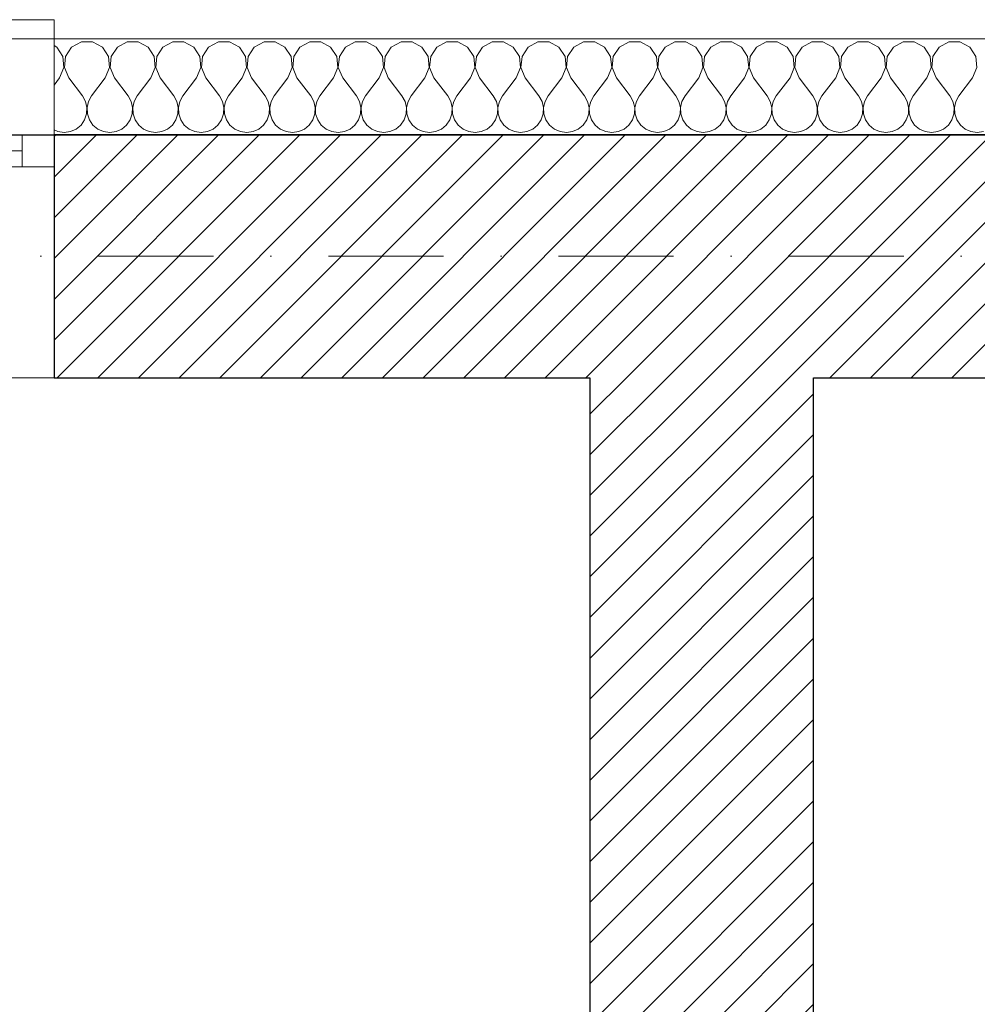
# Model space of a CAD drawing. Header units: millimetres. Extents: x -140780 to 266886, y -104422 to 233759.
# Tile 44 of 104: x 204073 to 205572, y 120165 to 121706. Entities that reach past the tile are written whole.
import ezdxf

# ---------------------------------------------------------------- set-up
doc = ezdxf.new("R2010")
doc.units = ezdxf.units.MM
doc.header["$MEASUREMENT"] = 0
doc.linetypes.add('Kropki i Kreski', pattern=[360, 180, -90, 0, -90])
for name, color, linetype in [('Konstrukcja - Siatki mod', 7, 'Continuous'), ('KR_INW', 7, 'Continuous'), ('NAPIS_SODON', 7, 'Continuous')]:
    doc.layers.add(name, color=color, linetype=linetype)
doc.layers.add('Konstrukcja - Siatki mod_Nr_pióra__48', color=7, linetype='Continuous', lineweight=15, true_color=0xa80f02)
doc.layers.add('KR_INW_Nr_pióra__102', color=7, linetype='Continuous', lineweight=5, true_color=0xcccccc)
for name, color, linetype, lineweight in [('KR_INW_Nr_pióra__101', 252, 'Continuous', 5), ('KR_INW_Nr_pióra__27', 7, 'Continuous', 25), ('KR_INW_Nr_pióra__47', 7, 'Continuous', 15), ('NAPIS_SODON_Nr_pióra__1', 7, 'Continuous', 13), ('NAPIS_SODON_Nr_pióra__121', 255, 'Continuous', 0), ('Okna ArchiCADa_Nr_pióra__1', 7, 'Continuous', 13)]:
    doc.layers.add(name, color=color, linetype=linetype, lineweight=lineweight)
pattern_1 = [(45, (0, 0), (-31.819804, 31.819804), [])]

# ---------------------------------------------------------------- blocks, each defined once
blk = doc.blocks.new('Strop_1', base_point=(179225, 121523.3))
at = {"layer": 'NAPIS_SODON_Nr_pióra__1', "linetype": 'Continuous', "flags": 128}
blk.add_lwpolyline([(179225, 121523.3), (179225.9, 107003.8), (250898.3, 107008.3), (250897.4, 121527.8)], close=True, dxfattribs=at)
blk = doc.blocks.new('Strop_2', base_point=(188316, 115154.1))
at = {"layer": 'NAPIS_SODON_Nr_pióra__121', "linetype": 'Continuous', "flags": 128}
blk.add_lwpolyline([(188316, 115154.1), (204667.3, 115154.1), (205241.5, 115154.1), (205242.2, 115154.1), (205242.2, 115394.1), (205241.5, 115154.1), (205174.5, 117823.2), (205315.4, 117824.8), (205315.4, 121145.6), (224463.2, 121145.6)], dxfattribs=at)
blk = doc.blocks.new('*X110')
at = {"layer": 'KR_INW_Nr_pióra__102', "linetype": 'Continuous'}
for p, q in [((204131.2, 121662.7), (204126.9, 121665)), ((204169.9, 121670.9), (204154.5, 121662.7)), ((204187.3, 121670.9), (204169.9, 121670.9)), ((204202.6, 121662.7), (204187.3, 121670.9)), ((204241.3, 121670.9), (204226, 121662.7)), ((204258.7, 121670.9), (204241.3, 121670.9)), ((204274, 121662.7), (204258.7, 121670.9)), ((204312.7, 121670.9), (204297.4, 121662.7)), ((204330.1, 121670.9), (204312.7, 121670.9)), ((204345.5, 121662.7), (204330.1, 121670.9)), ((204384.2, 121670.9), (204368.8, 121662.7)), ((204401.6, 121670.9), (204384.2, 121670.9)), ((204416.9, 121662.7), (204401.6, 121670.9)), ((204455.6, 121670.9), (204440.3, 121662.7)), ((204473, 121670.9), (204455.6, 121670.9)), ((204488.3, 121662.7), (204473, 121670.9)), ((204527, 121670.9), (204511.7, 121662.7)), ((204544.4, 121670.9), (204527, 121670.9)), ((204559.7, 121662.7), (204544.4, 121670.9)), ((204598.4, 121670.9), (204583.1, 121662.7)), ((204615.8, 121670.9), (204598.4, 121670.9)), ((204631.2, 121662.7), (204615.8, 121670.9)), ((204669.9, 121670.9), (204654.5, 121662.7)), ((204687.3, 121670.9), (204669.9, 121670.9)), ((204702.6, 121662.7), (204687.3, 121670.9)), ((204741.3, 121670.9), (204726, 121662.7)), ((204758.7, 121670.9), (204741.3, 121670.9)), ((204774, 121662.7), (204758.7, 121670.9)), ((204812.7, 121670.9), (204797.4, 121662.7)), ((204830.1, 121670.9), (204812.7, 121670.9)), ((204845.5, 121662.7), (204830.1, 121670.9)), ((204884.2, 121670.9), (204868.8, 121662.7)), ((204901.6, 121670.9), (204884.2, 121670.9)), ((204916.9, 121662.7), (204901.6, 121670.9)), ((204955.6, 121670.9), (204940.3, 121662.7)), ((204973, 121670.9), (204955.6, 121670.9)), ((204988.3, 121662.7), (204973, 121670.9)), ((205027, 121670.9), (205011.7, 121662.7)), ((205044.4, 121670.9), (205027, 121670.9)), ((205059.7, 121662.7), (205044.4, 121670.9)), ((205098.4, 121670.9), (205083.1, 121662.7)), ((205115.8, 121670.9), (205098.4, 121670.9)), ((205131.2, 121662.7), (205115.8, 121670.9)), ((205169.9, 121670.9), (205154.5, 121662.7)), ((205187.3, 121670.9), (205169.9, 121670.9)), ((205202.6, 121662.7), (205187.3, 121670.9)), ((205241.3, 121670.9), (205226, 121662.7)), ((205258.7, 121670.9), (205241.3, 121670.9)), ((205274, 121662.7), (205258.7, 121670.9)), ((205312.7, 121670.9), (205297.4, 121662.7)), ((205330.1, 121670.9), (205312.7, 121670.9)), ((205345.5, 121662.7), (205330.1, 121670.9)), ((205384.2, 121670.9), (205368.8, 121662.7)), ((205401.6, 121670.9), (205384.2, 121670.9)), ((205416.9, 121662.7), (205401.6, 121670.9)), ((205455.6, 121670.9), (205440.3, 121662.7)), ((205473, 121670.9), (205455.6, 121670.9)), ((205488.3, 121662.7), (205473, 121670.9)), ((205527, 121670.9), (205511.7, 121662.7)), ((205544.4, 121670.9), (205527, 121670.9)), ((205559.7, 121662.7), (205544.4, 121670.9)), ((204140.8, 121648.2), (204131.2, 121662.7)), ((204142.4, 121630.9), (204140.8, 121648.2)), ((204144.9, 121648.2), (204143.3, 121630.9)), ((204154.5, 121662.7), (204144.9, 121648.2)), ((204212.2, 121648.2), (204202.6, 121662.7)), ((204213.9, 121630.9), (204212.2, 121648.2)), ((204216.3, 121648.2), (204214.7, 121630.9)), ((204226, 121662.7), (204216.3, 121648.2)), ((204283.7, 121648.2), (204274, 121662.7)), ((204285.3, 121630.9), (204283.7, 121648.2)), ((204287.8, 121648.2), (204286.1, 121630.9)), ((204297.4, 121662.7), (204287.8, 121648.2)), ((204355.1, 121648.2), (204345.5, 121662.7)), ((204356.7, 121630.9), (204355.1, 121648.2)), ((204359.2, 121648.2), (204357.6, 121630.9)), ((204368.8, 121662.7), (204359.2, 121648.2)), ((204426.5, 121648.2), (204416.9, 121662.7)), ((204428.2, 121630.9), (204426.5, 121648.2)), ((204430.6, 121648.2), (204429, 121630.9)), ((204440.3, 121662.7), (204430.6, 121648.2)), ((204497.9, 121648.2), (204488.3, 121662.7)), ((204499.6, 121630.9), (204497.9, 121648.2)), ((204502.1, 121648.2), (204500.4, 121630.9)), ((204511.7, 121662.7), (204502.1, 121648.2)), ((204569.4, 121648.2), (204559.7, 121662.7)), ((204571, 121630.9), (204569.4, 121648.2)), ((204573.5, 121648.2), (204571.8, 121630.9)), ((204583.1, 121662.7), (204573.5, 121648.2)), ((204640.8, 121648.2), (204631.2, 121662.7)), ((204642.4, 121630.9), (204640.8, 121648.2)), ((204644.9, 121648.2), (204643.3, 121630.9)), ((204654.5, 121662.7), (204644.9, 121648.2)), ((204712.2, 121648.2), (204702.6, 121662.7)), ((204713.9, 121630.9), (204712.2, 121648.2)), ((204716.3, 121648.2), (204714.7, 121630.9)), ((204726, 121662.7), (204716.3, 121648.2)), ((204783.7, 121648.2), (204774, 121662.7)), ((204785.3, 121630.9), (204783.7, 121648.2)), ((204787.8, 121648.2), (204786.1, 121630.9)), ((204797.4, 121662.7), (204787.8, 121648.2)), ((204855.1, 121648.2), (204845.5, 121662.7)), ((204856.7, 121630.9), (204855.1, 121648.2)), ((204859.2, 121648.2), (204857.6, 121630.9)), ((204868.8, 121662.7), (204859.2, 121648.2)), ((204926.5, 121648.2), (204916.9, 121662.7)), ((204928.2, 121630.9), (204926.5, 121648.2)), ((204930.6, 121648.2), (204929, 121630.9)), ((204940.3, 121662.7), (204930.6, 121648.2)), ((204997.9, 121648.2), (204988.3, 121662.7)), ((204999.6, 121630.9), (204997.9, 121648.2)), ((205002.1, 121648.2), (205000.4, 121630.9)), ((205011.7, 121662.7), (205002.1, 121648.2)), ((205069.4, 121648.2), (205059.7, 121662.7)), ((205071, 121630.9), (205069.4, 121648.2)), ((205073.5, 121648.2), (205071.8, 121630.9)), ((205083.1, 121662.7), (205073.5, 121648.2)), ((205140.8, 121648.2), (205131.2, 121662.7)), ((205142.4, 121630.9), (205140.8, 121648.2)), ((205144.9, 121648.2), (205143.3, 121630.9)), ((205154.5, 121662.7), (205144.9, 121648.2)), ((205212.2, 121648.2), (205202.6, 121662.7)), ((205213.9, 121630.9), (205212.2, 121648.2)), ((205216.3, 121648.2), (205214.7, 121630.9)), ((205226, 121662.7), (205216.3, 121648.2)), ((205283.7, 121648.2), (205274, 121662.7)), ((205285.3, 121630.9), (205283.7, 121648.2)), ((205287.8, 121648.2), (205286.1, 121630.9)), ((205297.4, 121662.7), (205287.8, 121648.2)), ((205355.1, 121648.2), (205345.5, 121662.7)), ((205356.7, 121630.9), (205355.1, 121648.2)), ((205359.2, 121648.2), (205357.6, 121630.9)), ((205368.8, 121662.7), (205359.2, 121648.2)), ((205426.5, 121648.2), (205416.9, 121662.7)), ((205428.2, 121630.9), (205426.5, 121648.2)), ((205430.6, 121648.2), (205429, 121630.9)), ((205440.3, 121662.7), (205430.6, 121648.2)), ((205497.9, 121648.2), (205488.3, 121662.7)), ((205499.6, 121630.9), (205497.9, 121648.2)), ((205502.1, 121648.2), (205500.4, 121630.9)), ((205511.7, 121662.7), (205502.1, 121648.2)), ((205569.4, 121648.2), (205559.7, 121662.7)), ((205571, 121630.9), (205569.4, 121648.2)), ((204135.7, 121614.9), (204142.4, 121630.9)), ((204143.3, 121630.9), (204150, 121614.9)), ((204207.1, 121614.9), (204213.9, 121630.9)), ((204214.7, 121630.9), (204221.4, 121614.9)), ((204278.6, 121614.9), (204285.3, 121630.9)), ((204286.1, 121630.9), (204292.9, 121614.9)), ((204350, 121614.9), (204356.7, 121630.9)), ((204357.6, 121630.9), (204364.3, 121614.9)), ((204421.4, 121614.9), (204428.2, 121630.9)), ((204429, 121630.9), (204435.7, 121614.9)), ((204492.9, 121614.9), (204499.6, 121630.9)), ((204500.4, 121630.9), (204507.1, 121614.9)), ((204564.3, 121614.9), (204571, 121630.9)), ((204571.8, 121630.9), (204578.6, 121614.9)), ((204635.7, 121614.9), (204642.4, 121630.9)), ((204643.3, 121630.9), (204650, 121614.9)), ((204707.1, 121614.9), (204713.9, 121630.9)), ((204714.7, 121630.9), (204721.4, 121614.9)), ((204778.6, 121614.9), (204785.3, 121630.9)), ((204786.1, 121630.9), (204792.9, 121614.9)), ((204850, 121614.9), (204856.7, 121630.9)), ((204857.6, 121630.9), (204864.3, 121614.9)), ((204921.4, 121614.9), (204928.2, 121630.9)), ((204929, 121630.9), (204935.7, 121614.9)), ((204992.9, 121614.9), (204999.6, 121630.9)), ((205000.4, 121630.9), (205007.1, 121614.9)), ((205064.3, 121614.9), (205071, 121630.9)), ((205071.8, 121630.9), (205078.6, 121614.9)), ((205135.7, 121614.9), (205142.4, 121630.9)), ((205143.3, 121630.9), (205150, 121614.9)), ((205207.1, 121614.9), (205213.9, 121630.9)), ((205214.7, 121630.9), (205221.4, 121614.9)), ((205278.6, 121614.9), (205285.3, 121630.9)), ((205286.1, 121630.9), (205292.9, 121614.9)), ((205350, 121614.9), (205356.7, 121630.9)), ((205357.6, 121630.9), (205364.3, 121614.9)), ((205421.4, 121614.9), (205428.2, 121630.9)), ((205429, 121630.9), (205435.7, 121614.9)), ((205492.9, 121614.9), (205499.6, 121630.9)), ((205500.4, 121630.9), (205507.1, 121614.9)), ((205564.3, 121614.9), (205571, 121630.9)), ((204135.7, 121614.9), (204126.9, 121603.2)), ((204150, 121614.9), (204171.4, 121586.3)), ((204207.1, 121614.9), (204185.7, 121586.3)), ((204221.4, 121614.9), (204242.9, 121586.3)), ((204278.6, 121614.9), (204257.1, 121586.3)), ((204292.9, 121614.9), (204314.3, 121586.3)), ((204350, 121614.9), (204328.6, 121586.3)), ((204364.3, 121614.9), (204385.7, 121586.3)), ((204421.4, 121614.9), (204400, 121586.3)), ((204435.7, 121614.9), (204457.1, 121586.3)), ((204492.9, 121614.9), (204471.4, 121586.3)), ((204507.1, 121614.9), (204528.6, 121586.3)), ((204564.3, 121614.9), (204542.9, 121586.3)), ((204578.6, 121614.9), (204600, 121586.3)), ((204635.7, 121614.9), (204614.3, 121586.3)), ((204650, 121614.9), (204671.4, 121586.3)), ((204707.1, 121614.9), (204685.7, 121586.3)), ((204721.4, 121614.9), (204742.9, 121586.3)), ((204778.6, 121614.9), (204757.1, 121586.3)), ((204792.9, 121614.9), (204814.3, 121586.3)), ((204850, 121614.9), (204828.6, 121586.3)), ((204864.3, 121614.9), (204885.7, 121586.3)), ((204921.4, 121614.9), (204900, 121586.3)), ((204935.7, 121614.9), (204957.1, 121586.3)), ((204992.9, 121614.9), (204971.4, 121586.3)), ((205007.1, 121614.9), (205028.6, 121586.3)), ((205064.3, 121614.9), (205042.9, 121586.3)), ((205078.6, 121614.9), (205100, 121586.3)), ((205135.7, 121614.9), (205114.3, 121586.3)), ((205150, 121614.9), (205171.4, 121586.3)), ((205207.1, 121614.9), (205185.7, 121586.3)), ((205221.4, 121614.9), (205242.9, 121586.3)), ((205278.6, 121614.9), (205257.1, 121586.3)), ((205292.9, 121614.9), (205314.3, 121586.3)), ((205350, 121614.9), (205328.6, 121586.3)), ((205364.3, 121614.9), (205385.7, 121586.3)), ((205421.4, 121614.9), (205400, 121586.3)), ((205435.7, 121614.9), (205457.1, 121586.3)), ((205492.9, 121614.9), (205471.4, 121586.3)), ((205507.1, 121614.9), (205528.6, 121586.3)), ((205564.3, 121614.9), (205542.9, 121586.3)), ((204176.2, 121577.7), (204171.4, 121586.3)), ((204185.7, 121586.3), (204180.9, 121577.7)), ((204247.6, 121577.7), (204242.9, 121586.3)), ((204257.1, 121586.3), (204252.4, 121577.7)), ((204319.1, 121577.7), (204314.3, 121586.3)), ((204328.6, 121586.3), (204323.8, 121577.7)), ((204390.5, 121577.7), (204385.7, 121586.3)), ((204400, 121586.3), (204395.2, 121577.7)), ((204461.9, 121577.7), (204457.1, 121586.3)), ((204471.4, 121586.3), (204466.7, 121577.7)), ((204533.3, 121577.7), (204528.6, 121586.3)), ((204542.9, 121586.3), (204538.1, 121577.7)), ((204604.8, 121577.7), (204600, 121586.3)), ((204614.3, 121586.3), (204609.5, 121577.7)), ((204676.2, 121577.7), (204671.4, 121586.3)), ((204685.7, 121586.3), (204680.9, 121577.7)), ((204747.6, 121577.7), (204742.9, 121586.3)), ((204757.1, 121586.3), (204752.4, 121577.7)), ((204819.1, 121577.7), (204814.3, 121586.3)), ((204828.6, 121586.3), (204823.8, 121577.7)), ((204890.5, 121577.7), (204885.7, 121586.3)), ((204900, 121586.3), (204895.2, 121577.7)), ((204961.9, 121577.7), (204957.1, 121586.3)), ((204971.4, 121586.3), (204966.7, 121577.7)), ((205033.3, 121577.7), (205028.6, 121586.3)), ((205042.9, 121586.3), (205038.1, 121577.7)), ((205104.8, 121577.7), (205100, 121586.3)), ((205114.3, 121586.3), (205109.5, 121577.7)), ((205176.2, 121577.7), (205171.4, 121586.3)), ((205185.7, 121586.3), (205180.9, 121577.7)), ((205247.6, 121577.7), (205242.9, 121586.3)), ((205257.1, 121586.3), (205252.4, 121577.7)), ((205319.1, 121577.7), (205314.3, 121586.3)), ((205328.6, 121586.3), (205323.8, 121577.7)), ((205390.5, 121577.7), (205385.7, 121586.3)), ((205400, 121586.3), (205395.2, 121577.7)), ((205461.9, 121577.7), (205457.1, 121586.3)), ((205471.4, 121586.3), (205466.7, 121577.7)), ((205533.3, 121577.7), (205528.6, 121586.3)), ((205542.9, 121586.3), (205538.1, 121577.7)), ((204178.4, 121568.1), (204176.2, 121577.7)), ((204180.9, 121577.7), (204178.7, 121568.1)), ((204249.9, 121568.1), (204247.6, 121577.7)), ((204252.4, 121577.7), (204250.1, 121568.1)), ((204321.3, 121568.1), (204319.1, 121577.7)), ((204323.8, 121577.7), (204321.6, 121568.1)), ((204392.7, 121568.1), (204390.5, 121577.7)), ((204395.2, 121577.7), (204393, 121568.1)), ((204464.1, 121568.1), (204461.9, 121577.7)), ((204466.7, 121577.7), (204464.4, 121568.1)), ((204535.6, 121568.1), (204533.3, 121577.7)), ((204538.1, 121577.7), (204535.9, 121568.1)), ((204607, 121568.1), (204604.8, 121577.7)), ((204609.5, 121577.7), (204607.3, 121568.1)), ((204678.4, 121568.1), (204676.2, 121577.7)), ((204680.9, 121577.7), (204678.7, 121568.1)), ((204749.9, 121568.1), (204747.6, 121577.7)), ((204752.4, 121577.7), (204750.1, 121568.1)), ((204821.3, 121568.1), (204819.1, 121577.7)), ((204823.8, 121577.7), (204821.6, 121568.1)), ((204892.7, 121568.1), (204890.5, 121577.7)), ((204895.2, 121577.7), (204893, 121568.1)), ((204964.1, 121568.1), (204961.9, 121577.7)), ((204966.7, 121577.7), (204964.4, 121568.1)), ((205035.6, 121568.1), (205033.3, 121577.7)), ((205038.1, 121577.7), (205035.9, 121568.1)), ((205107, 121568.1), (205104.8, 121577.7)), ((205109.5, 121577.7), (205107.3, 121568.1)), ((205178.4, 121568.1), (205176.2, 121577.7)), ((205180.9, 121577.7), (205178.7, 121568.1)), ((205249.9, 121568.1), (205247.6, 121577.7)), ((205252.4, 121577.7), (205250.1, 121568.1)), ((205321.3, 121568.1), (205319.1, 121577.7)), ((205323.8, 121577.7), (205321.6, 121568.1)), ((205392.7, 121568.1), (205390.5, 121577.7)), ((205395.2, 121577.7), (205393, 121568.1)), ((205464.1, 121568.1), (205461.9, 121577.7)), ((205466.7, 121577.7), (205464.4, 121568.1)), ((205535.6, 121568.1), (205533.3, 121577.7)), ((205538.1, 121577.7), (205535.9, 121568.1)), ((204174.8, 121548.9), (204177.9, 121558.2)), ((204177.9, 121558.2), (204178.4, 121568.1)), ((204178.7, 121568.1), (204179.2, 121558.2)), ((204179.2, 121558.2), (204182.3, 121548.9)), ((204246.2, 121548.9), (204249.4, 121558.2)), ((204249.4, 121558.2), (204249.9, 121568.1)), ((204250.1, 121568.1), (204250.6, 121558.2)), ((204250.6, 121558.2), (204253.8, 121548.9)), ((204317.7, 121548.9), (204320.8, 121558.2)), ((204320.8, 121558.2), (204321.3, 121568.1)), ((204321.6, 121568.1), (204322.1, 121558.2)), ((204322.1, 121558.2), (204325.2, 121548.9)), ((204389.1, 121548.9), (204392.2, 121558.2)), ((204392.2, 121558.2), (204392.7, 121568.1)), ((204393, 121568.1), (204393.5, 121558.2)), ((204393.5, 121558.2), (204396.6, 121548.9)), ((204460.5, 121548.9), (204463.7, 121558.2)), ((204463.7, 121558.2), (204464.1, 121568.1)), ((204464.4, 121568.1), (204464.9, 121558.2)), ((204464.9, 121558.2), (204468.1, 121548.9)), ((204531.9, 121548.9), (204535.1, 121558.2)), ((204535.1, 121558.2), (204535.6, 121568.1)), ((204535.9, 121568.1), (204536.3, 121558.2)), ((204536.3, 121558.2), (204539.5, 121548.9)), ((204603.4, 121548.9), (204606.5, 121558.2)), ((204606.5, 121558.2), (204607, 121568.1)), ((204607.3, 121568.1), (204607.8, 121558.2)), ((204607.8, 121558.2), (204610.9, 121548.9)), ((204674.8, 121548.9), (204677.9, 121558.2)), ((204677.9, 121558.2), (204678.4, 121568.1)), ((204678.7, 121568.1), (204679.2, 121558.2)), ((204679.2, 121558.2), (204682.3, 121548.9)), ((204746.2, 121548.9), (204749.4, 121558.2)), ((204749.4, 121558.2), (204749.9, 121568.1)), ((204750.1, 121568.1), (204750.6, 121558.2)), ((204750.6, 121558.2), (204753.8, 121548.9)), ((204817.7, 121548.9), (204820.8, 121558.2)), ((204820.8, 121558.2), (204821.3, 121568.1)), ((204821.6, 121568.1), (204822.1, 121558.2)), ((204822.1, 121558.2), (204825.2, 121548.9)), ((204889.1, 121548.9), (204892.2, 121558.2)), ((204892.2, 121558.2), (204892.7, 121568.1)), ((204893, 121568.1), (204893.5, 121558.2)), ((204893.5, 121558.2), (204896.6, 121548.9)), ((204960.5, 121548.9), (204963.7, 121558.2)), ((204963.7, 121558.2), (204964.1, 121568.1)), ((204964.4, 121568.1), (204964.9, 121558.2)), ((204964.9, 121558.2), (204968.1, 121548.9)), ((205031.9, 121548.9), (205035.1, 121558.2)), ((205035.1, 121558.2), (205035.6, 121568.1)), ((205035.9, 121568.1), (205036.3, 121558.2)), ((205036.3, 121558.2), (205039.5, 121548.9)), ((205103.4, 121548.9), (205106.5, 121558.2)), ((205106.5, 121558.2), (205107, 121568.1)), ((205107.3, 121568.1), (205107.8, 121558.2)), ((205107.8, 121558.2), (205110.9, 121548.9)), ((205174.8, 121548.9), (205177.9, 121558.2)), ((205177.9, 121558.2), (205178.4, 121568.1)), ((205178.7, 121568.1), (205179.2, 121558.2)), ((205179.2, 121558.2), (205182.3, 121548.9)), ((205246.2, 121548.9), (205249.4, 121558.2)), ((205249.4, 121558.2), (205249.9, 121568.1)), ((205250.1, 121568.1), (205250.6, 121558.2)), ((205250.6, 121558.2), (205253.8, 121548.9)), ((205317.7, 121548.9), (205320.8, 121558.2)), ((205320.8, 121558.2), (205321.3, 121568.1)), ((205321.6, 121568.1), (205322.1, 121558.2)), ((205322.1, 121558.2), (205325.2, 121548.9)), ((205389.1, 121548.9), (205392.2, 121558.2)), ((205392.2, 121558.2), (205392.7, 121568.1)), ((205393, 121568.1), (205393.5, 121558.2)), ((205393.5, 121558.2), (205396.6, 121548.9)), ((205460.5, 121548.9), (205463.7, 121558.2)), ((205463.7, 121558.2), (205464.1, 121568.1)), ((205464.4, 121568.1), (205464.9, 121558.2)), ((205464.9, 121558.2), (205468.1, 121548.9)), ((205531.9, 121548.9), (205535.1, 121558.2)), ((205535.1, 121558.2), (205535.6, 121568.1)), ((205535.9, 121568.1), (205536.3, 121558.2)), ((205536.3, 121558.2), (205539.5, 121548.9)), ((204161.6, 121534.5), (204169.2, 121540.8)), ((204169.2, 121540.8), (204174.8, 121548.9)), ((204182.3, 121548.9), (204187.9, 121540.8)), ((204187.9, 121540.8), (204195.5, 121534.5)), ((204233.1, 121534.5), (204240.6, 121540.8)), ((204240.6, 121540.8), (204246.2, 121548.9)), ((204253.8, 121548.9), (204259.4, 121540.8)), ((204259.4, 121540.8), (204266.9, 121534.5)), ((204304.5, 121534.5), (204312.1, 121540.8)), ((204312.1, 121540.8), (204317.7, 121548.9)), ((204325.2, 121548.9), (204330.8, 121540.8)), ((204330.8, 121540.8), (204338.4, 121534.5)), ((204375.9, 121534.5), (204383.5, 121540.8)), ((204383.5, 121540.8), (204389.1, 121548.9)), ((204396.6, 121548.9), (204402.2, 121540.8)), ((204402.2, 121540.8), (204409.8, 121534.5)), ((204447.3, 121534.5), (204454.9, 121540.8)), ((204454.9, 121540.8), (204460.5, 121548.9)), ((204468.1, 121548.9), (204473.6, 121540.8)), ((204473.6, 121540.8), (204481.2, 121534.5)), ((204518.8, 121534.5), (204526.4, 121540.8)), ((204526.4, 121540.8), (204531.9, 121548.9)), ((204539.5, 121548.9), (204545.1, 121540.8)), ((204545.1, 121540.8), (204552.7, 121534.5)), ((204590.2, 121534.5), (204597.8, 121540.8)), ((204597.8, 121540.8), (204603.4, 121548.9)), ((204610.9, 121548.9), (204616.5, 121540.8)), ((204616.5, 121540.8), (204624.1, 121534.5)), ((204661.6, 121534.5), (204669.2, 121540.8)), ((204669.2, 121540.8), (204674.8, 121548.9)), ((204682.3, 121548.9), (204687.9, 121540.8)), ((204687.9, 121540.8), (204695.5, 121534.5)), ((204733.1, 121534.5), (204740.6, 121540.8)), ((204740.6, 121540.8), (204746.2, 121548.9)), ((204753.8, 121548.9), (204759.4, 121540.8)), ((204759.4, 121540.8), (204766.9, 121534.5)), ((204804.5, 121534.5), (204812.1, 121540.8)), ((204812.1, 121540.8), (204817.7, 121548.9)), ((204825.2, 121548.9), (204830.8, 121540.8)), ((204830.8, 121540.8), (204838.4, 121534.5)), ((204875.9, 121534.5), (204883.5, 121540.8)), ((204883.5, 121540.8), (204889.1, 121548.9)), ((204896.6, 121548.9), (204902.2, 121540.8)), ((204902.2, 121540.8), (204909.8, 121534.5)), ((204947.3, 121534.5), (204954.9, 121540.8)), ((204954.9, 121540.8), (204960.5, 121548.9)), ((204968.1, 121548.9), (204973.6, 121540.8)), ((204973.6, 121540.8), (204981.2, 121534.5)), ((205018.8, 121534.5), (205026.4, 121540.8)), ((205026.4, 121540.8), (205031.9, 121548.9)), ((205039.5, 121548.9), (205045.1, 121540.8)), ((205045.1, 121540.8), (205052.7, 121534.5)), ((205090.2, 121534.5), (205097.8, 121540.8)), ((205097.8, 121540.8), (205103.4, 121548.9)), ((205110.9, 121548.9), (205116.5, 121540.8)), ((205116.5, 121540.8), (205124.1, 121534.5)), ((205161.6, 121534.5), (205169.2, 121540.8)), ((205169.2, 121540.8), (205174.8, 121548.9)), ((205182.3, 121548.9), (205187.9, 121540.8)), ((205187.9, 121540.8), (205195.5, 121534.5)), ((205233.1, 121534.5), (205240.6, 121540.8)), ((205240.6, 121540.8), (205246.2, 121548.9)), ((205253.8, 121548.9), (205259.4, 121540.8)), ((205259.4, 121540.8), (205266.9, 121534.5)), ((205304.5, 121534.5), (205312.1, 121540.8)), ((205312.1, 121540.8), (205317.7, 121548.9)), ((205325.2, 121548.9), (205330.8, 121540.8)), ((205330.8, 121540.8), (205338.4, 121534.5)), ((205375.9, 121534.5), (205383.5, 121540.8)), ((205383.5, 121540.8), (205389.1, 121548.9)), ((205396.6, 121548.9), (205402.2, 121540.8)), ((205402.2, 121540.8), (205409.8, 121534.5)), ((205447.3, 121534.5), (205454.9, 121540.8)), ((205454.9, 121540.8), (205460.5, 121548.9)), ((205468.1, 121548.9), (205473.6, 121540.8)), ((205473.6, 121540.8), (205481.2, 121534.5)), ((205518.8, 121534.5), (205526.4, 121540.8)), ((205526.4, 121540.8), (205531.9, 121548.9)), ((205539.5, 121548.9), (205545.1, 121540.8)), ((205545.1, 121540.8), (205552.7, 121534.5)), ((204126.9, 121533.2), (204133.1, 121530.5)), ((204133.1, 121530.5), (204142.9, 121529.2)), ((204142.9, 121529.2), (204152.6, 121530.5)), ((204152.6, 121530.5), (204161.6, 121534.5)), ((204195.5, 121534.5), (204204.5, 121530.5)), ((204204.5, 121530.5), (204214.3, 121529.2)), ((204214.3, 121529.2), (204224, 121530.5)), ((204224, 121530.5), (204233.1, 121534.5)), ((204266.9, 121534.5), (204276, 121530.5)), ((204276, 121530.5), (204285.7, 121529.2)), ((204285.7, 121529.2), (204295.5, 121530.5)), ((204295.5, 121530.5), (204304.5, 121534.5)), ((204338.4, 121534.5), (204347.4, 121530.5)), ((204347.4, 121530.5), (204357.1, 121529.2)), ((204357.1, 121529.2), (204366.9, 121530.5)), ((204366.9, 121530.5), (204375.9, 121534.5)), ((204409.8, 121534.5), (204418.8, 121530.5)), ((204418.8, 121530.5), (204428.6, 121529.2)), ((204428.6, 121529.2), (204438.3, 121530.5)), ((204438.3, 121530.5), (204447.3, 121534.5)), ((204481.2, 121534.5), (204490.2, 121530.5)), ((204490.2, 121530.5), (204500, 121529.2)), ((204500, 121529.2), (204509.8, 121530.5)), ((204509.8, 121530.5), (204518.8, 121534.5)), ((204552.7, 121534.5), (204561.7, 121530.5)), ((204561.7, 121530.5), (204571.4, 121529.2)), ((204571.4, 121529.2), (204581.2, 121530.5)), ((204581.2, 121530.5), (204590.2, 121534.5)), ((204624.1, 121534.5), (204633.1, 121530.5)), ((204633.1, 121530.5), (204642.9, 121529.2)), ((204642.9, 121529.2), (204652.6, 121530.5)), ((204652.6, 121530.5), (204661.6, 121534.5)), ((204695.5, 121534.5), (204704.5, 121530.5)), ((204704.5, 121530.5), (204714.3, 121529.2)), ((204714.3, 121529.2), (204724, 121530.5)), ((204724, 121530.5), (204733.1, 121534.5)), ((204766.9, 121534.5), (204776, 121530.5)), ((204776, 121530.5), (204785.7, 121529.2)), ((204785.7, 121529.2), (204795.5, 121530.5)), ((204795.5, 121530.5), (204804.5, 121534.5)), ((204838.4, 121534.5), (204847.4, 121530.5)), ((204847.4, 121530.5), (204857.1, 121529.2)), ((204857.1, 121529.2), (204866.9, 121530.5)), ((204866.9, 121530.5), (204875.9, 121534.5)), ((204909.8, 121534.5), (204918.8, 121530.5)), ((204918.8, 121530.5), (204928.6, 121529.2)), ((204928.6, 121529.2), (204938.3, 121530.5)), ((204938.3, 121530.5), (204947.3, 121534.5)), ((204981.2, 121534.5), (204990.2, 121530.5)), ((204990.2, 121530.5), (205000, 121529.2)), ((205000, 121529.2), (205009.8, 121530.5)), ((205009.8, 121530.5), (205018.8, 121534.5)), ((205052.7, 121534.5), (205061.7, 121530.5)), ((205061.7, 121530.5), (205071.4, 121529.2)), ((205071.4, 121529.2), (205081.2, 121530.5)), ((205081.2, 121530.5), (205090.2, 121534.5)), ((205124.1, 121534.5), (205133.1, 121530.5)), ((205133.1, 121530.5), (205142.9, 121529.2)), ((205142.9, 121529.2), (205152.6, 121530.5)), ((205152.6, 121530.5), (205161.6, 121534.5)), ((205195.5, 121534.5), (205204.5, 121530.5)), ((205204.5, 121530.5), (205214.3, 121529.2)), ((205214.3, 121529.2), (205224, 121530.5)), ((205224, 121530.5), (205233.1, 121534.5)), ((205266.9, 121534.5), (205276, 121530.5)), ((205276, 121530.5), (205285.7, 121529.2)), ((205285.7, 121529.2), (205295.5, 121530.5)), ((205295.5, 121530.5), (205304.5, 121534.5)), ((205338.4, 121534.5), (205347.4, 121530.5)), ((205347.4, 121530.5), (205357.1, 121529.2)), ((205357.1, 121529.2), (205366.9, 121530.5)), ((205366.9, 121530.5), (205375.9, 121534.5)), ((205409.8, 121534.5), (205418.8, 121530.5)), ((205418.8, 121530.5), (205428.6, 121529.2)), ((205428.6, 121529.2), (205438.3, 121530.5)), ((205438.3, 121530.5), (205447.3, 121534.5)), ((205481.2, 121534.5), (205490.2, 121530.5)), ((205490.2, 121530.5), (205500, 121529.2)), ((205500, 121529.2), (205509.8, 121530.5)), ((205509.8, 121530.5), (205518.8, 121534.5)), ((205552.7, 121534.5), (205561.7, 121530.5)), ((205561.7, 121530.5), (205571.4, 121529.2)), ((205571.4, 121529.2), (205581.2, 121530.5))]:
    blk.add_line(p, q, dxfattribs=at)
blk = doc.blocks.new('Okno podwójne 19')
at = {"layer": 'Okna ArchiCADa_Nr_pióra__1', "linetype": 'Continuous'}
for p, q in [((-575, 330), (575, 330)), ((-575, 0), (-525, 0)), ((-575, -50), (-575, 0)), ((-525, 0), (-525, -50)), ((-525, 0), (-50, 0)), ((-50, -50), (-50, 0)), ((-50, 0), (0, 0)), ((0, 0), (50, 0)), ((50, 0), (50, -50)), ((50, 0), (525, 0)), ((525, -50), (525, 0)), ((525, 0), (575, 0)), ((575, -50), (575, 0)), ((-525, -25), (-50, -25)), ((50, -25), (525, -25)), ((-525, -50), (-575, -50)), ((-50, -50), (-525, -50)), ((0, -50), (-50, -50)), ((50, -50), (0, -50)), ((525, -50), (50, -50)), ((575, -50), (525, -50)), ((-575, -200), (575, -200)), ((-575, -200), (-575, -230)), ((575, -230), (575, -200)), ((-575, -230), (575, -230))]:
    blk.add_line(p, q, dxfattribs=at)
blk = doc.blocks.new('Ściana_1', base_point=(179075.1, 121675.6))
at = {"layer": 'KR_INW_Nr_pióra__101', "linetype": 'Continuous'}
h = blk.add_hatch(dxfattribs=at)
h.set_pattern_fill('Cegła_licówka', color=256, style=0, pattern_type=2)
h.set_pattern_definition(pattern_1)
h.paths.add_polyline_path([(209269.6, 121525.6), (204126.9, 121525.6), (204126.9, 121475.6), (204126.9, 121145.6), (209269.6, 121145.6), (209269.6, 121375.6), (209269.6, 121425.6)])
at = {"layer": 'KR_INW_Nr_pióra__27', "linetype": 'Continuous'}
for p, q in [((209269.6, 121525.6), (204126.9, 121525.6)), ((204126.9, 121525.6), (204126.9, 121475.6)), ((204126.9, 121475.6), (204126.9, 121145.6))]:
    blk.add_line(p, q, dxfattribs=at)
at = {"layer": 'KR_INW_Nr_pióra__27', "linetype": 'Continuous', "flags": 128}
for points in [[(204126.9, 121145.6), (204965.4, 121145.6)], [(205315.4, 121145.6), (207609, 121145.6)]]:
    blk.add_lwpolyline(points, dxfattribs=at)
at = {"layer": 'KR_INW_Nr_pióra__47', "linetype": 'Continuous'}
blk.add_line((204126.9, 121675.6), (204126.9, 121525.6), dxfattribs=at)
at = {"layer": 'KR_INW_Nr_pióra__47', "linetype": 'Continuous', "flags": 128}
blk.add_lwpolyline([(209269.6, 121675.6), (204126.9, 121675.6)], dxfattribs=at)
at = {"layer": 'KR_INW'}
blk.add_blockref('*X110', (0, 0), dxfattribs=at)
at = {"layer": 'Okna ArchiCADa_Nr_pióra__1', "linetype": 'Continuous', "xscale": -1, "zscale": 1000, "rotation": 180}
blk.add_blockref('Okno podwójne 19', (203551.9, 121475.6), dxfattribs=at)
blk = doc.blocks.new('Ściana_42', base_point=(205315.4, 117824.8))
at = {"layer": 'KR_INW_Nr_pióra__101', "linetype": 'Continuous'}
h = blk.add_hatch(dxfattribs=at)
h.set_pattern_fill('Cegła_licówka', color=256, style=0, pattern_type=2)
h.set_pattern_definition(pattern_1)
h.paths.add_polyline_path([(205315.4, 117959.8), (205315.4, 121145.6), (204965.4, 121145.6), (204965.4, 117955.8)])
at = {"layer": 'KR_INW_Nr_pióra__27', "linetype": 'Continuous', "flags": 128}
for points in [[(204965.4, 121145.6), (204965.4, 117967.4)], [(205315.4, 118307.1), (205315.4, 121145.6)]]:
    blk.add_lwpolyline(points, dxfattribs=at)
blk = doc.blocks.new('Standardowy znacznik siatki_10')
at = {"layer": 'Konstrukcja - Siatki mod_Nr_pióra__48', "linetype": 'Kropki i Kreski'}
blk.add_line((1000, 0), (72912, 0), dxfattribs=at)

msp = doc.modelspace()

# ---------------------------------------------------------------- block references
at = {"layer": 'Konstrukcja - Siatki mod', "color": 8, "linetype": 'Continuous', "lineweight": 13, "zscale": 1000}
msp.add_blockref('Standardowy znacznik siatki_10', (177989.3, 121335.6), dxfattribs=at)
at = {"layer": 'KR_INW'}
for name, p in [('Ściana_1', (179075.1, 121675.6)), ('Ściana_42', (205315.4, 117824.8))]:
    msp.add_blockref(name, p, dxfattribs=at)
at = {"layer": 'NAPIS_SODON', "linetype": 'Continuous'}
msp.add_blockref('Strop_1', (179225, 121523.3), dxfattribs=at)
at = {"layer": 'NAPIS_SODON', "color": 255, "linetype": 'Continuous', "lineweight": 0}
msp.add_blockref('Strop_2', (188316, 115154.1), dxfattribs=at)

doc.saveas('drawing.dxf')
